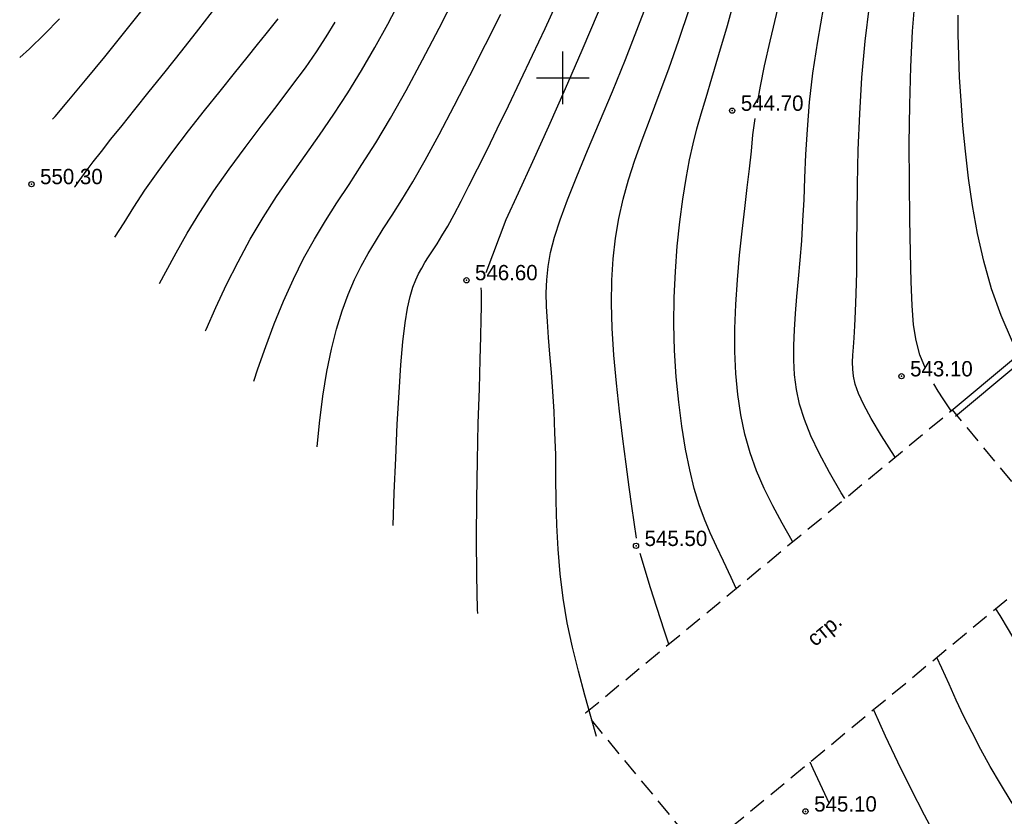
# Model space of a CAD drawing. Extents: x 0 to 370488, y 0 to 4202825.
# Tile 54 of 256: x 360069 to 360125, y 4200508 to 4200553. Entities that reach past the tile are written whole.
import ezdxf

# ---------------------------------------------------------------- set-up
doc = ezdxf.new("R2010")
doc.units = 0
doc.header["$LTSCALE"] = 0.5
doc.header["$MEASUREMENT"] = 0
doc.header["$PDMODE"] = 32
doc.header["$PDSIZE"] = 0.3
doc.linetypes.add('CONTI', pattern=[0])
doc.linetypes.add('ЗД_СТР_РАЗВ', pattern=[3, 2, -1])
for name, color, linetype in [('(004) Точки рельефа', 7, 'Continuous'), ('(007) Здания', 7, 'Continuous'), ('(040) Ограда', 7, 'Continuous'), ('GORIZDEFAULT', 32, 'CONTI'), ('PI_TTDEFAULT', 5, 'CONTI'), ('SETKR', 2, 'CONTI')]:
    doc.layers.add(name, color=color, linetype=linetype)
doc.layers.add('(032) Горизонтали утолщенные', color=32, linetype='Continuous', lineweight=30)
doc.styles.add('D-431', font='txt')
doc.styles.add('P-131', font='txt')
doc.styles.get("Standard").update_dxf_attribs({"font": 'isocpeur.ttf'})
doc.linetypes.add('ОГРАДА_ГЛИН', pattern='A,4,["|",Standard,S=0.8,R=0,X=0,Y=-0.8],0.5,["|",Standard,S=0.8,R=0,X=0,Y=-0.8],3.5', length=8)

# ---------------------------------------------------------------- blocks, each defined once
blk = doc.blocks.new('BL_333')
at = {"color": 0}
for p, q in [((0, -1.5), (0, 1.5)), ((-1.5, 0), (1.5, 0))]:
    blk.add_line(p, q, dxfattribs=at)

msp = doc.modelspace()

# ---------------------------------------------------------------- linework, layer by layer
at = {"layer": '(007) Здания', "linetype": 'ЗД_СТР_РАЗВ', "flags": 128}
msp.add_lwpolyline([(360128.84, 4200523.056), (360107.887, 4200505.749), (360101.297, 4200513.727), (360122.25, 4200531.033)], close=True, dxfattribs=at)
at = {"layer": '(032) Горизонтали утолщенные', "color": 32}
for points in [[(360082.35, 4200532.674, 548), (360082.58, 4200533.38, 548), (360083.02, 4200534.65, 548), (360083.51, 4200535.95, 548), (360084.04, 4200537.24, 548), (360084.6, 4200538.5, 548), (360085.19, 4200539.69, 548), (360085.8, 4200540.79, 548), (360086.43, 4200541.83, 548), (360087.09, 4200542.86, 548), (360087.79, 4200543.92, 548), (360088.52, 4200545.05, 548), (360089.31, 4200546.29, 548), (360090.15, 4200547.7, 548), (360091.05, 4200549.29, 548), (360091.98, 4200551.03, 548), (360092.93, 4200552.84, 548), (360093.85, 4200554.65, 548)], [(360101.921, 4200512.374, 546), (360101.64, 4200513.39, 546), (360101.26, 4200514.74, 546), (360100.89, 4200516.11, 546), (360100.55, 4200517.49, 546), (360100.25, 4200518.88, 546), (360100.01, 4200520.28, 546), (360099.84, 4200521.68, 546), (360099.73, 4200523.08, 546), (360099.66, 4200524.46, 546), (360099.62, 4200525.83, 546), (360099.6, 4200527.17, 546), (360099.59, 4200528.48, 546), (360099.55, 4200529.73, 546), (360099.5, 4200530.94, 546), (360099.43, 4200532.09, 546), (360099.35, 4200533.18, 546), (360099.26, 4200534.21, 546), (360099.18, 4200535.18, 546), (360099.12, 4200536.09, 546), (360099.07, 4200536.94, 546), (360099.05, 4200537.72, 546), (360099.08, 4200538.47, 546), (360099.16, 4200539.23, 546), (360099.3, 4200540.03, 546), (360099.53, 4200540.91, 546), (360099.84, 4200541.9, 546), (360100.26, 4200543.04, 546), (360100.79, 4200544.37, 546), (360101.4, 4200545.85, 546), (360102.09, 4200547.47, 546), (360102.83, 4200549.22, 546), (360103.58, 4200551.06, 546), (360104.33, 4200552.97, 546), (360105.06, 4200554.92, 546)], [(360072.11, 4200543.75, 550), (360072.12, 4200543.77, 550), (360072.14, 4200543.79, 550), (360072.42, 4200544.2, 550), (360072.76, 4200544.67, 550), (360073.16, 4200545.2, 550), (360073.64, 4200545.8, 550), (360074.18, 4200546.5, 550), (360074.82, 4200547.29, 550), (360075.55, 4200548.2, 550), (360076.37, 4200549.23, 550), (360077.27, 4200550.35, 550), (360078.22, 4200551.55, 550), (360079.2, 4200552.79, 550), (360080.18, 4200554.04, 550)], [(360116.116, 4200525.967, 544), (360115.91, 4200526.3, 544), (360115.23, 4200527.46, 544), (360114.64, 4200528.56, 544), (360114.16, 4200529.56, 544), (360113.8, 4200530.49, 544), (360113.53, 4200531.37, 544), (360113.35, 4200532.21, 544), (360113.24, 4200533.04, 544), (360113.19, 4200533.87, 544), (360113.19, 4200534.72, 544), (360113.23, 4200535.61, 544), (360113.29, 4200536.54, 544), (360113.37, 4200537.52, 544), (360113.46, 4200538.53, 544), (360113.56, 4200539.59, 544), (360113.65, 4200540.7, 544), (360113.72, 4200541.85, 544), (360113.78, 4200543.04, 544), (360113.83, 4200544.3, 544), (360113.88, 4200545.63, 544), (360113.97, 4200547.06, 544), (360114.1, 4200548.61, 544), (360114.29, 4200550.28, 544), (360114.56, 4200552.1, 544), (360114.91, 4200554.07, 544)], [(360126.29, 4200507.64, 544), (360125.62, 4200508.66, 544), (360125, 4200509.67, 544), (360124.42, 4200510.67, 544), (360123.88, 4200511.64, 544), (360123.38, 4200512.6, 544), (360122.92, 4200513.53, 544), (360122.48, 4200514.45, 544), (360122.07, 4200515.37, 544), (360121.65, 4200516.29, 544), (360121.375, 4200516.89, 544)]]:
    msp.add_polyline3d(points, dxfattribs=at)
at = {"layer": '(040) Ограда', "linetype": 'ОГРАДА_ГЛИН', "flags": 128}
msp.add_lwpolyline([(360122.179, 4200530.975), (360129.187, 4200536.822)], dxfattribs=at)
at = {"linetype": 'Continuous'}
msp.add_lwpolyline([(360122.435, 4200530.668), (360129.443, 4200536.515)], dxfattribs=at)
at = {"layer": 'GORIZDEFAULT', "color": 32}
for points in [[(360111.12, 4200548.57, 544.5), (360111.3, 4200549.53, 544.5), (360111.53, 4200550.69, 544.5), (360111.85, 4200552.1, 544.5), (360112.3, 4200554.03, 544.5), (360112.84, 4200556.24, 544.5), (360113.44, 4200558.61, 544.5), (360114.04, 4200561.03, 544.5), (360114.64, 4200563.38, 544.5), (360115.19, 4200565.55, 544.5), (360115.66, 4200567.43, 544.5), (360116.02, 4200568.87, 544.5), (360116.28, 4200570, 544.5), (360116.48, 4200570.84, 544.5), (360116.62, 4200571.47, 544.5), (360116.72, 4200571.93, 544.5), (360116.79, 4200572.27, 544.5), (360116.85, 4200572.54, 544.5)], [(360109.906, 4200520.837, 545), (360109.62, 4200521.46, 545), (360109.18, 4200522.4, 545), (360108.78, 4200523.24, 545), (360108.42, 4200524.02, 545), (360108.09, 4200524.79, 545), (360107.79, 4200525.62, 545), (360107.51, 4200526.54, 545), (360107.25, 4200527.61, 545), (360107.01, 4200528.8, 545), (360106.79, 4200530.1, 545), (360106.62, 4200531.48, 545), (360106.48, 4200532.93, 545), (360106.38, 4200534.42, 545), (360106.34, 4200535.94, 545), (360106.36, 4200537.45, 545), (360106.43, 4200538.94, 545), (360106.54, 4200540.39, 545), (360106.68, 4200541.78, 545), (360106.85, 4200543.07, 545), (360107.04, 4200544.26, 545), (360107.24, 4200545.32, 545), (360107.44, 4200546.24, 545), (360107.66, 4200547.09, 545), (360107.9, 4200547.94, 545), (360108.18, 4200548.88, 545), (360108.52, 4200549.98, 545), (360108.92, 4200551.33, 545), (360109.4, 4200553, 545), (360109.96, 4200555.04, 545)], [(360079.575, 4200535.552, 548.5), (360079.61, 4200535.63, 548.5), (360080.18, 4200536.88, 548.5), (360080.79, 4200538.19, 548.5), (360081.44, 4200539.5, 548.5), (360082.13, 4200540.79, 548.5), (360082.87, 4200542.03, 548.5), (360083.64, 4200543.23, 548.5), (360084.45, 4200544.4, 548.5), (360085.27, 4200545.56, 548.5), (360086.1, 4200546.73, 548.5), (360086.92, 4200547.92, 548.5), (360087.72, 4200549.14, 548.5), (360088.5, 4200550.42, 548.5), (360089.26, 4200551.73, 548.5), (360089.99, 4200553.07, 548.5), (360090.71, 4200554.43, 548.5)], [(360120.72, 4200533.4, 543), (360120.39, 4200534.19, 543), (360120.18, 4200535, 543), (360120.04, 4200535.9, 543), (360119.96, 4200536.99, 543), (360119.91, 4200538.36, 543), (360119.87, 4200540.01, 543), (360119.83, 4200541.93, 543), (360119.8, 4200544.03, 543), (360119.79, 4200546.24, 543), (360119.82, 4200548.46, 543), (360119.88, 4200550.64, 543), (360119.98, 4200552.67, 543), (360120.13, 4200554.51, 543)], [(360070.841, 4200547.635, 550.5), (360070.99, 4200547.8, 550.5), (360071.78, 4200548.72, 550.5), (360072.73, 4200549.87, 550.5), (360073.83, 4200551.21, 550.5), (360075.05, 4200552.72, 550.5), (360076.35, 4200554.35, 550.5)], [(360090.303, 4200524.424, 547), (360090.37, 4200526.29, 547), (360090.45, 4200528.28, 547), (360090.54, 4200530.22, 547), (360090.64, 4200532.02, 547), (360090.74, 4200533.61, 547), (360090.86, 4200534.93, 547), (360090.99, 4200536, 547), (360091.13, 4200536.84, 547), (360091.27, 4200537.51, 547), (360091.43, 4200538.04, 547), (360091.59, 4200538.46, 547), (360091.76, 4200538.81, 547), (360091.94, 4200539.13, 547), (360092.12, 4200539.45, 547), (360092.33, 4200539.77, 547), (360092.56, 4200540.12, 547), (360092.81, 4200540.52, 547), (360093.09, 4200540.98, 547), (360093.42, 4200541.54, 547), (360093.78, 4200542.19, 547), (360094.18, 4200542.96, 547), (360094.63, 4200543.83, 547), (360095.13, 4200544.81, 547), (360095.67, 4200545.9, 547), (360096.25, 4200547.1, 547), (360096.89, 4200548.41, 547), (360097.56, 4200549.82, 547), (360098.27, 4200551.3, 547), (360098.99, 4200552.83, 547), (360099.69, 4200554.37, 547)], [(360104.21, 4200523.71, 545.5), (360103.95, 4200525.54, 545.5), (360103.79, 4200526.63, 545.5), (360103.61, 4200527.93, 545.5), (360103.42, 4200529.39, 545.5), (360103.23, 4200530.96, 545.5), (360103.06, 4200532.57, 545.5), (360102.92, 4200534.17, 545.5), (360102.82, 4200535.7, 545.5), (360102.78, 4200537.12, 545.5), (360102.79, 4200538.44, 545.5), (360102.87, 4200539.67, 545.5), (360103, 4200540.85, 545.5), (360103.19, 4200541.97, 545.5), (360103.44, 4200543.08, 545.5), (360103.75, 4200544.18, 545.5), (360104.11, 4200545.3, 545.5), (360104.53, 4200546.47, 545.5), (360105, 4200547.71, 545.5), (360105.5, 4200549.05, 545.5), (360106.05, 4200550.52, 545.5), (360106.63, 4200552.15, 545.5), (360107.23, 4200553.96, 545.5)], [(360118.979, 4200528.331, 543.5), (360118.94, 4200528.39, 543.5), (360118.2, 4200529.56, 543.5), (360117.62, 4200530.54, 543.5), (360117.19, 4200531.33, 543.5), (360116.9, 4200531.98, 543.5), (360116.71, 4200532.51, 543.5), (360116.6, 4200532.96, 543.5), (360116.56, 4200533.37, 543.5), (360116.55, 4200533.76, 543.5), (360116.57, 4200534.16, 543.5), (360116.6, 4200534.62, 543.5), (360116.64, 4200535.16, 543.5), (360116.68, 4200535.83, 543.5), (360116.72, 4200536.65, 543.5), (360116.76, 4200537.66, 543.5), (360116.79, 4200538.9, 543.5), (360116.8, 4200540.37, 543.5), (360116.81, 4200542.06, 543.5), (360116.83, 4200543.92, 543.5), (360116.88, 4200545.9, 543.5), (360116.96, 4200547.95, 543.5), (360117.08, 4200550.03, 543.5), (360117.27, 4200552.1, 543.5), (360117.52, 4200554.11, 543.5)], [(360068.965, 4200551.17, 551), (360069.53, 4200551.67, 551), (360070.39, 4200552.49, 551), (360071.24, 4200553.37, 551)], [(360074.41, 4200540.91, 549.5), (360074.93, 4200541.73, 549.5), (360075.48, 4200542.61, 549.5), (360076.12, 4200543.59, 549.5), (360076.88, 4200544.66, 549.5), (360077.72, 4200545.8, 549.5), (360078.61, 4200546.97, 549.5), (360079.52, 4200548.13, 549.5), (360080.41, 4200549.24, 549.5), (360081.23, 4200550.27, 549.5), (360081.96, 4200551.17, 549.5), (360082.56, 4200551.91, 549.5), (360083.04, 4200552.51, 549.5), (360083.43, 4200553, 549.5), (360083.73, 4200553.38, 549.5)], [(360085.96, 4200528.929, 547.5), (360086.1, 4200530.28, 547.5), (360086.29, 4200531.82, 547.5), (360086.51, 4200533.23, 547.5), (360086.78, 4200534.5, 547.5), (360087.07, 4200535.65, 547.5), (360087.39, 4200536.69, 547.5), (360087.73, 4200537.63, 547.5), (360088.1, 4200538.48, 547.5), (360088.48, 4200539.25, 547.5), (360088.87, 4200539.96, 547.5), (360089.29, 4200540.66, 547.5), (360089.74, 4200541.37, 547.5), (360090.24, 4200542.15, 547.5), (360090.79, 4200543.03, 547.5), (360091.42, 4200544.07, 547.5), (360092.13, 4200545.31, 547.5), (360092.93, 4200546.77, 547.5), (360093.79, 4200548.4, 547.5), (360094.69, 4200550.14, 547.5), (360095.58, 4200551.91, 547.5), (360096.45, 4200553.64, 547.5)], [(360095.61, 4200538.88, 546.5), (360096.77, 4200541.91, 546.5), (360097.46, 4200543.43, 546.5), (360098.28, 4200545.23, 546.5), (360099.19, 4200547.24, 546.5), (360100.15, 4200549.39, 546.5), (360101.11, 4200551.59, 546.5), (360102.04, 4200553.78, 546.5)], [(360125.69, 4200534.92, 542.5), (360125.05, 4200536.42, 542.5), (360124.5, 4200537.96, 542.5), (360124.06, 4200539.54, 542.5), (360123.69, 4200541.12, 542.5), (360123.41, 4200542.71, 542.5), (360123.18, 4200544.28, 542.5), (360123, 4200545.81, 542.5), (360122.86, 4200547.28, 542.5), (360122.75, 4200548.7, 542.5), (360122.67, 4200550.03, 542.5), (360122.62, 4200551.3, 542.5), (360122.59, 4200552.48, 542.5), (360122.58, 4200553.58, 542.5)], [(360076.962, 4200538.262, 549), (360077.32, 4200538.92, 549), (360077.9, 4200540, 549), (360078.54, 4200541.14, 549), (360079.25, 4200542.32, 549), (360080.05, 4200543.54, 549), (360080.93, 4200544.78, 549), (360081.84, 4200546.02, 549), (360082.77, 4200547.24, 549), (360083.67, 4200548.42, 549), (360084.52, 4200549.54, 549), (360085.29, 4200550.58, 549), (360085.92, 4200551.49, 549), (360086.48, 4200552.35, 549), (360086.99, 4200553.18, 549)], [(360113.129, 4200523.5, 544.5), (360113.1, 4200523.55, 544.5), (360112.53, 4200524.56, 544.5), (360112, 4200525.55, 544.5), (360111.51, 4200526.54, 544.5), (360111.07, 4200527.55, 544.5), (360110.71, 4200528.58, 544.5), (360110.4, 4200529.65, 544.5), (360110.17, 4200530.76, 544.5), (360109.99, 4200531.91, 544.5), (360109.88, 4200533.12, 544.5), (360109.82, 4200534.37, 544.5), (360109.83, 4200535.69, 544.5), (360109.88, 4200537.06, 544.5), (360109.98, 4200538.47, 544.5), (360110.1, 4200539.87, 544.5), (360110.25, 4200541.24, 544.5), (360110.39, 4200542.54, 544.5), (360110.54, 4200543.74, 544.5), (360110.66, 4200544.8, 544.5), (360110.77, 4200545.82, 544.5), (360110.86, 4200546.75, 544.5), (360110.98, 4200547.69, 544.5)], [(360095.146, 4200519.401, 546.5), (360095.13, 4200519.64, 546.5), (360095.08, 4200521.57, 546.5), (360095.06, 4200523.69, 546.5), (360095.08, 4200525.91, 546.5), (360095.12, 4200528.14, 546.5), (360095.17, 4200530.28, 546.5), (360095.23, 4200532.24, 546.5), (360095.28, 4200533.91, 546.5), (360095.31, 4200535.22, 546.5), (360095.34, 4200536.21, 546.5), (360095.35, 4200536.93, 546.5), (360095.35, 4200537.44, 546.5), (360095.35, 4200537.78, 546.5), (360095.34, 4200538, 546.5)], [(360122.179, 4200530.975, 543), (360121.73, 4200531.66, 543), (360121.45, 4200532.11, 543), (360121.2, 4200532.52, 543)], [(360106.048, 4200517.651, 545.5), (360105.81, 4200518.39, 545.5), (360105.37, 4200519.74, 545.5), (360105.01, 4200520.87, 545.5), (360104.41, 4200522.83, 545.5)], [(360133.47, 4200507.13, 543.5), (360132.38, 4200508.44, 543.5), (360131.31, 4200509.74, 543.5), (360130.32, 4200510.97, 543.5), (360129.45, 4200512.07, 543.5), (360128.74, 4200513, 543.5), (360128.17, 4200513.77, 543.5), (360127.72, 4200514.41, 543.5), (360127.37, 4200514.95, 543.5), (360127.09, 4200515.4, 543.5), (360126.88, 4200515.8, 543.5), (360126.7, 4200516.16, 543.5), (360126.53, 4200516.51, 543.5), (360126.35, 4200516.89, 543.5), (360126.13, 4200517.33, 543.5), (360125.84, 4200517.85, 543.5), (360125.47, 4200518.5, 543.5), (360124.99, 4200519.29, 543.5), (360124.744, 4200519.673, 543.5)], [(360121.47, 4200506.39, 544.5), (360120.67, 4200507.88, 544.5), (360119.88, 4200509.4, 544.5), (360119.14, 4200510.91, 544.5), (360118.44, 4200512.39, 544.5), (360117.79, 4200513.84, 544.5), (360117.761, 4200513.905, 544.5)], [(360115.24, 4200508.54, 545), (360114.3, 4200510.54, 545), (360114.136, 4200510.911, 545)]]:
    msp.add_polyline3d(points, dxfattribs=at)
at = {"layer": 'PI_TTDEFAULT', "color": 5}
for p in [(360109.67, 4200548.13, 544.7), (360069.64, 4200543.93, 550.3), (360094.49, 4200538.44, 546.6), (360119.35, 4200532.96, 543.1), (360104.18, 4200523.27, 545.5), (360113.86, 4200508.1, 545.1)]:
    msp.add_point(p, dxfattribs=at)

# ---------------------------------------------------------------- block references
at = {"layer": 'SETKR', "color": 92}
msp.add_blockref('BL_333', (360100, 4200550), dxfattribs=at)

# ---------------------------------------------------------------- texts
at = {"layer": '(004) Точки рельефа', "style": 'D-431'}
for s, p in [('544.70', (360110.17, 4200548.12)), ('550.30', (360070.13, 4200543.93)), ('546.60', (360094.98, 4200538.44)), ('543.10', (360119.84, 4200532.95)), ('545.50', (360104.67, 4200523.26)), ('545.10', (360114.36, 4200508.09))]:
    msp.add_text(s, height=0.875, dxfattribs=at).set_placement(p)
at = {"layer": '(007) Здания', "style": 'P-131'}
msp.add_text('стр.', height=0.88, rotation=39.5553, dxfattribs=at).set_placement((360114.407, 4200517.479))

doc.saveas('drawing.dxf')
